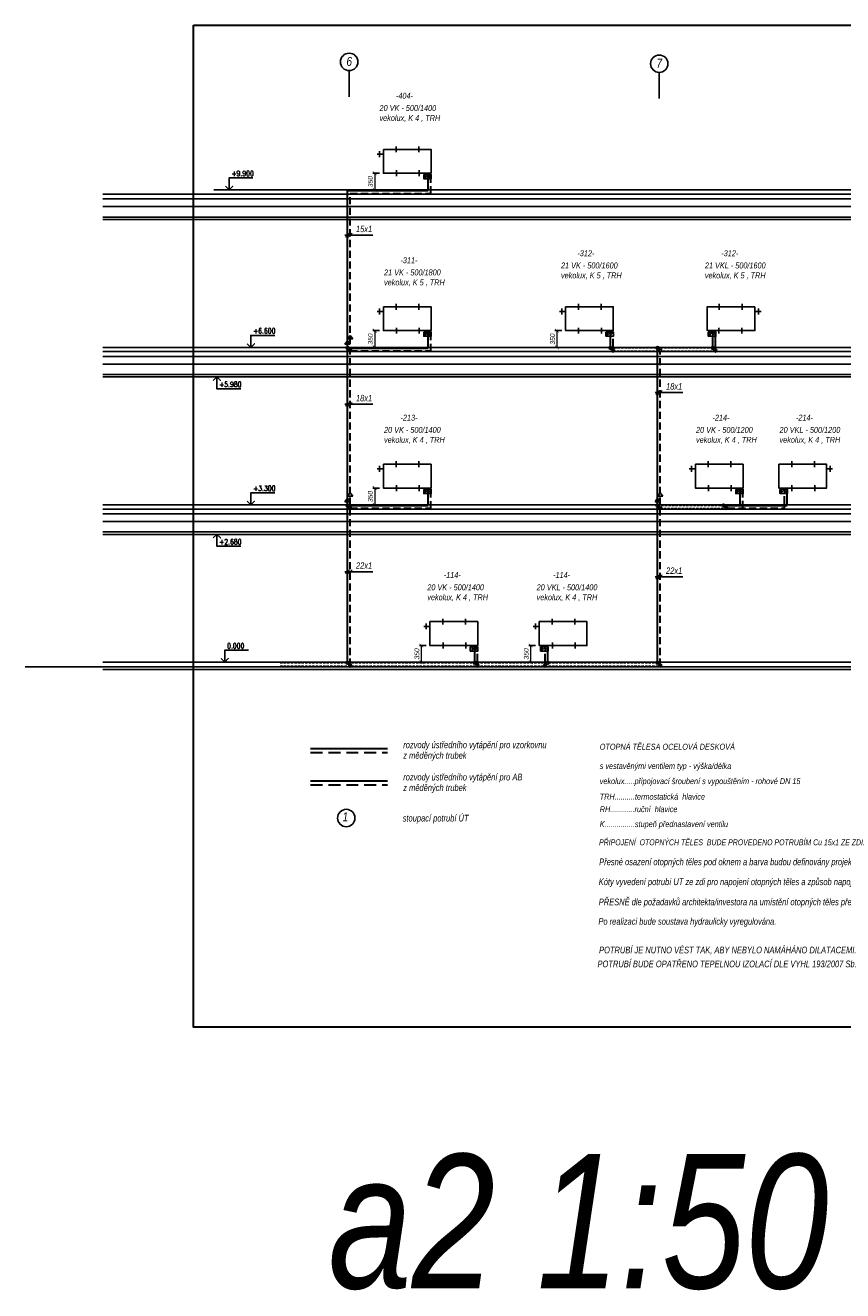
# Model space of a CAD drawing. Header units: millimetres. Extents: x 6435372 to 7248404, y 1559872 to 1886246.
# Tile 25 of 208: x 6709339 to 6726473, y 1559872 to 1586395. Entities that reach past the tile are written whole.
import ezdxf

# ---------------------------------------------------------------- set-up
doc = ezdxf.new("R2010")
doc.units = ezdxf.units.MM
doc.linetypes.add('DASH', pattern=[75, 50, -25])
doc.linetypes.add('DASHED', pattern=[0.75, 0.5, -0.25])
for name, color, linetype in [('matrice DPS', 122, 'Continuous'), ('UT-popis', 7, 'Continuous'), ('UT-schema', 7, 'Continuous'), ('UT_popis', 7, 'Continuous'), ('UT_tělesa-popis', 7, 'Continuous')]:
    doc.layers.add(name, color=color, linetype=linetype)
for name, color, linetype, lineweight in [('plyn_popis', 7, 'Continuous', 18), ('UT_potrubí', 10, 'Continuous', 30), ('UT_potrubí-vzrorkovna', 161, 'Continuous', 30)]:
    doc.layers.add(name, color=color, linetype=linetype, lineweight=lineweight)
doc.styles.add('INDRA', font='ariali.ttf')
doc.styles.get("Standard").update_dxf_attribs({"font": 'romans.shx'})
doc.linetypes.add('IZOLACE_TEPELNA_U', pattern='A,0.00254,-2.54,[216,CADKON.SHX,S=2.54,R=0,X=-2.54,Y=0],-15.24,[216,CADKON.SHX,S=2.54,R=180,X=2.54,Y=0],-2.54', length=20.32254)
doc.dimstyles.new('INDRA', dxfattribs={"dimscale": 40, "dimtxt": 2.5, "dimasz": 2, "dimexe": 1, "dimexo": 2, "dimgap": 1, "dimtad": 1, "dimdec": 0, "dimrnd": 5, "dimzin": 4, "dimdsep": 46, "dimtxsty": 'INDRA', "dimblk": 'ARCHTICK', "dimcen": 0, "dimclrd": 256, "dimclre": 256, "dimclrt": 256, "dimadec": 0, "dimazin": 0, "dimtfac": 1, "dimtdec": 0, "dimtix": 1, "dimtmove": 0, "dimatfit": 3, "dimfxl": 5, "dimfxlon": 1, "dimtzin": 0, "dimlwd": 0, "dimlwe": 25, "dimarcsym": 0})

# ---------------------------------------------------------------- blocks, each defined once
blk = doc.blocks.new('*U1163')
at = {"color": 0, "linetype": 'ByBlock', "lineweight": -2}
blk.add_lwpolyline([(-1.5, 1.5), (0, 0), (1.5, 1.5), (0, 0), (0, 5), (10, 5)], dxfattribs=at)
blk = doc.blocks.new('*U1160')
at = {"color": 0, "linetype": 'ByBlock', "lineweight": -2}
blk.add_lwpolyline([(-1.5, 1.5), (0, 0), (1.5, 1.5), (0, 0), (0, 5), (10, 5)], dxfattribs=at)
blk = doc.blocks.new('*U1156')
at = {"color": 0, "linetype": 'ByBlock', "lineweight": -2}
blk.add_lwpolyline([(-1.5, -1.5), (0, 0), (1.5, -1.5), (0, 0), (0, -5), (10, -5)], dxfattribs=at)
blk = doc.blocks.new('*U1157')
at = {"color": 0, "linetype": 'ByBlock', "lineweight": -2}
blk.add_lwpolyline([(-1.5, -1.5), (0, 0), (1.5, -1.5), (0, 0), (0, -5), (10, -5)], dxfattribs=at)
blk = doc.blocks.new('*U1162')
at = {"color": 0, "linetype": 'ByBlock', "lineweight": -2}
blk.add_lwpolyline([(-1.5, 1.5), (0, 0), (1.5, 1.5), (0, 0), (0, 5), (10, 5)], dxfattribs=at)
blk = doc.blocks.new('*U1161')
at = {"color": 0, "linetype": 'ByBlock', "lineweight": -2}
blk.add_lwpolyline([(-1.5, 1.5), (0, 0), (1.5, 1.5), (0, 0), (0, 5), (10, 5)], dxfattribs=at)
blk = doc.blocks.new('_ArchTick')
at = {"color": 0, "linetype": 'ByBlock', "const_width": 0.15}
blk.add_lwpolyline([(-0.5, -0.5), (0.5, 0.5)], dxfattribs=at)
blk = doc.blocks.new('*D1206')
at = {"layer": 'DEFPOINTS', "color": 0, "ltscale": 400, "transparency": 16777216}
for p in [(6716844, 1579995), (6716663, 1579645), (6716822, 1579645)]:
    blk.add_point(p, dxfattribs=at)
at = {"layer": 'UT-popis', "lineweight": 25, "ltscale": 400, "transparency": 16777216}
for p, q in [((6716764, 1579995), (6716623, 1579995)), ((6716742, 1579645), (6716623, 1579645))]:
    blk.add_line(p, q, dxfattribs=at)
at = {"layer": 'UT-popis', "lineweight": 0, "ltscale": 400, "transparency": 16777216}
blk.add_line((6716663, 1579995), (6716663, 1579645), dxfattribs=at)
at = {"layer": 'UT-popis', "lineweight": 0, "ltscale": 400, "transparency": 16777216, "xscale": 80, "yscale": 80, "zscale": 80}
for p, rotation in [((6716663, 1579995), 90), ((6716663, 1579645), 270)]:
    blk.add_blockref('_ArchTick', p, dxfattribs=dict(at, rotation=rotation))
at = {"layer": 'UT-popis', "ltscale": 400, "transparency": 16777216, "insert": (6716572, 1579820), "char_height": 100, "attachment_point": 5, "rotation": 90, "style": 'INDRA'}
blk.add_mtext('350', dxfattribs=at)
blk = doc.blocks.new('*D1207')
at = {"layer": 'DEFPOINTS', "color": 0, "ltscale": 400, "transparency": 16777216}
for p in [(6716844, 1583295), (6716663, 1582945), (6716822, 1582945)]:
    blk.add_point(p, dxfattribs=at)
at = {"layer": 'UT-popis', "lineweight": 25, "ltscale": 400, "transparency": 16777216}
for p, q in [((6716764, 1583295), (6716623, 1583295)), ((6716742, 1582945), (6716623, 1582945))]:
    blk.add_line(p, q, dxfattribs=at)
at = {"layer": 'UT-popis', "lineweight": 0, "ltscale": 400, "transparency": 16777216}
blk.add_line((6716663, 1583295), (6716663, 1582945), dxfattribs=at)
at = {"layer": 'UT-popis', "lineweight": 0, "ltscale": 400, "transparency": 16777216, "xscale": 80, "yscale": 80, "zscale": 80}
for p, rotation in [((6716663, 1583295), 90), ((6716663, 1582945), 270)]:
    blk.add_blockref('_ArchTick', p, dxfattribs=dict(at, rotation=rotation))
at = {"layer": 'UT-popis', "ltscale": 400, "transparency": 16777216, "insert": (6716572, 1583120), "char_height": 100, "attachment_point": 5, "rotation": 90, "style": 'INDRA'}
blk.add_mtext('350', dxfattribs=at)
blk = doc.blocks.new('*D1208')
at = {"layer": 'DEFPOINTS', "color": 0, "ltscale": 400, "transparency": 16777216}
for p in [(6716844, 1576695), (6716663, 1576345), (6716822, 1576345)]:
    blk.add_point(p, dxfattribs=at)
at = {"layer": 'UT-popis', "lineweight": 25, "ltscale": 400, "transparency": 16777216}
for p, q in [((6716764, 1576695), (6716623, 1576695)), ((6716742, 1576345), (6716623, 1576345))]:
    blk.add_line(p, q, dxfattribs=at)
at = {"layer": 'UT-popis', "lineweight": 0, "ltscale": 400, "transparency": 16777216}
blk.add_line((6716663, 1576695), (6716663, 1576345), dxfattribs=at)
at = {"layer": 'UT-popis', "lineweight": 0, "ltscale": 400, "transparency": 16777216, "xscale": 80, "yscale": 80, "zscale": 80}
for p, rotation in [((6716663, 1576695), 90), ((6716663, 1576345), 270)]:
    blk.add_blockref('_ArchTick', p, dxfattribs=dict(at, rotation=rotation))
at = {"layer": 'UT-popis', "ltscale": 400, "transparency": 16777216, "insert": (6716572, 1576520), "char_height": 100, "attachment_point": 5, "rotation": 90, "style": 'INDRA'}
blk.add_mtext('350', dxfattribs=at)
blk = doc.blocks.new('*D1209')
at = {"layer": 'DEFPOINTS', "color": 0, "ltscale": 400, "transparency": 16777216}
for p in [(6720663, 1579995), (6720482, 1579645), (6720641, 1579645)]:
    blk.add_point(p, dxfattribs=at)
at = {"layer": 'UT-popis', "lineweight": 25, "ltscale": 400, "transparency": 16777216}
for p, q in [((6720583, 1579995), (6720442, 1579995)), ((6720561, 1579645), (6720442, 1579645))]:
    blk.add_line(p, q, dxfattribs=at)
at = {"layer": 'UT-popis', "lineweight": 0, "ltscale": 400, "transparency": 16777216}
blk.add_line((6720482, 1579995), (6720482, 1579645), dxfattribs=at)
at = {"layer": 'UT-popis', "lineweight": 0, "ltscale": 400, "transparency": 16777216, "xscale": 80, "yscale": 80, "zscale": 80}
for p, rotation in [((6720482, 1579995), 90), ((6720482, 1579645), 270)]:
    blk.add_blockref('_ArchTick', p, dxfattribs=dict(at, rotation=rotation))
at = {"layer": 'UT-popis', "ltscale": 400, "transparency": 16777216, "insert": (6720391, 1579820), "char_height": 100, "attachment_point": 5, "rotation": 90, "style": 'INDRA'}
blk.add_mtext('350', dxfattribs=at)
blk = doc.blocks.new('*D1210')
at = {"layer": 'DEFPOINTS', "color": 0, "ltscale": 400, "transparency": 16777216}
for p in [(6717822, 1573395), (6717640, 1573045), (6717800, 1573045)]:
    blk.add_point(p, dxfattribs=at)
at = {"layer": 'UT-popis', "lineweight": 25, "ltscale": 400, "transparency": 16777216}
for p, q in [((6717742, 1573395), (6717600, 1573395)), ((6717720, 1573045), (6717600, 1573045))]:
    blk.add_line(p, q, dxfattribs=at)
at = {"layer": 'UT-popis', "lineweight": 0, "ltscale": 400, "transparency": 16777216}
blk.add_line((6717640, 1573395), (6717640, 1573045), dxfattribs=at)
at = {"layer": 'UT-popis', "lineweight": 0, "ltscale": 400, "transparency": 16777216, "xscale": 80, "yscale": 80, "zscale": 80}
for p, rotation in [((6717640, 1573395), 90), ((6717640, 1573045), 270)]:
    blk.add_blockref('_ArchTick', p, dxfattribs=dict(at, rotation=rotation))
at = {"layer": 'UT-popis', "ltscale": 400, "transparency": 16777216, "insert": (6717549, 1573220), "char_height": 100, "attachment_point": 5, "rotation": 90, "style": 'INDRA'}
blk.add_mtext('350', dxfattribs=at)
blk = doc.blocks.new('*D1211')
at = {"layer": 'DEFPOINTS', "color": 0, "ltscale": 400, "transparency": 16777216}
for p in [(6720113, 1573395), (6719932, 1573045), (6720091, 1573045)]:
    blk.add_point(p, dxfattribs=at)
at = {"layer": 'UT-popis', "lineweight": 25, "ltscale": 400, "transparency": 16777216}
for p, q in [((6720033, 1573395), (6719892, 1573395)), ((6720011, 1573045), (6719892, 1573045))]:
    blk.add_line(p, q, dxfattribs=at)
at = {"layer": 'UT-popis', "lineweight": 0, "ltscale": 400, "transparency": 16777216}
blk.add_line((6719932, 1573395), (6719932, 1573045), dxfattribs=at)
at = {"layer": 'UT-popis', "lineweight": 0, "ltscale": 400, "transparency": 16777216, "xscale": 80, "yscale": 80, "zscale": 80}
for p, rotation in [((6719932, 1573395), 90), ((6719932, 1573045), 270)]:
    blk.add_blockref('_ArchTick', p, dxfattribs=dict(at, rotation=rotation))
at = {"layer": 'UT-popis', "ltscale": 400, "transparency": 16777216, "insert": (6719841, 1573220), "char_height": 100, "attachment_point": 5, "rotation": 90, "style": 'INDRA'}
blk.add_mtext('350', dxfattribs=at)

msp = doc.modelspace()

# ---------------------------------------------------------------- linework, layer by layer
at = {"layer": 'matrice DPS'}
for p, q in [((6713289.2, 1582945.4), (6742565.1, 1582945.4)), ((6713389.2, 1582945.4), (6714239.2, 1582945.4)), ((6710962.7, 1582855.4), (6742565.1, 1582855.4)), ((6710962.7, 1582755.4), (6742565.1, 1582755.4)), ((6710962.7, 1582595.4), (6742565.1, 1582595.4)), ((6710962.7, 1582375.4), (6742565.1, 1582375.4)), ((6710962.7, 1582325.4), (6742565.1, 1582325.4)), ((6710962.7, 1579645.4), (6742565.1, 1579645.4)), ((6710962.7, 1579555.4), (6742565.1, 1579555.4)), ((6710962.7, 1579455.4), (6742565.1, 1579455.4)), ((6710962.7, 1579295.4), (6742565.1, 1579295.4)), ((6710962.7, 1579075.4), (6742565.1, 1579075.4)), ((6710962.7, 1579025.4), (6742565.1, 1579025.4)), ((6710962.7, 1576345.4), (6742565.1, 1576345.4)), ((6714316.4, 1576345.4), (6713816.4, 1576345.4)), ((6710962.7, 1576255.4), (6742565.1, 1576255.4)), ((6710962.7, 1576155.4), (6742565.1, 1576155.4)), ((6710962.7, 1575995.4), (6742565.1, 1575995.4)), ((6710962.7, 1575775.4), (6742565.1, 1575775.4)), ((6710962.7, 1575725.4), (6742565.1, 1575725.4)), ((6713604.2, 1575725.4), (6713104.2, 1575725.4)), ((6742565.1, 1573045.4), (6710962.7, 1573045.4))]:
    msp.add_line(p, q, dxfattribs=at)
at = {"layer": 'matrice DPS', "ltscale": 0.1}
msp.add_line((6709339.3, 1572945.4), (6742565.1, 1572945.4), dxfattribs=at)
at = {"layer": 'matrice DPS', "linetype": 'IZOLACE_TEPELNA_U', "ltscale": 0.492126}
msp.add_lwpolyline([(6710962.7, 1572895.4), (6742565.1, 1572895.4)], dxfattribs=at)
at = {"layer": 'UT-popis', "ltscale": 400}
for p, q in [((6716039.5, 1581997.7), (6716625.7, 1581997.7)), ((6716054.5, 1581957.9), (6716134, 1582037.5)), ((6716110.7, 1581957.9), (6716190.3, 1582037.5)), ((6716038.9, 1579710.2), (6716094.2, 1579783.6)), ((6716149.6, 1579710.2), (6716094.2, 1579783.6)), ((6716095.2, 1579822.7), (6716150.5, 1579896.1)), ((6716095.2, 1579822.7), (6716150.5, 1579822.7)), ((6716205.8, 1579822.7), (6716150.5, 1579896.1)), ((6716205.8, 1579822.7), (6716150.5, 1579822.7)), ((6716038.9, 1579710.2), (6716094.2, 1579710.2)), ((6716149.6, 1579710.2), (6716094.2, 1579710.2)), ((6722539.3, 1578697.7), (6723125.5, 1578697.7)), ((6722554.2, 1578657.9), (6722633.8, 1578737.5)), ((6722610.5, 1578657.9), (6722690.1, 1578737.5)), ((6716039.5, 1578452.1), (6716625.7, 1578452.1)), ((6716054.5, 1578412.3), (6716134, 1578491.9)), ((6716110.7, 1578412.3), (6716190.3, 1578491.9)), ((6716095.2, 1576522.7), (6716150.5, 1576596.1)), ((6716205.8, 1576522.7), (6716150.5, 1576596.1)), ((6722594.9, 1576522.7), (6722650.3, 1576596.1)), ((6722705.6, 1576522.7), (6722650.3, 1576596.1)), ((6716038.9, 1576410.2), (6716094.2, 1576483.6)), ((6716038.9, 1576410.2), (6716094.2, 1576410.2)), ((6716149.6, 1576410.2), (6716094.2, 1576483.6)), ((6716149.6, 1576410.2), (6716094.2, 1576410.2)), ((6716095.2, 1576522.7), (6716150.5, 1576522.7)), ((6716205.8, 1576522.7), (6716150.5, 1576522.7)), ((6722538.7, 1576410.2), (6722594, 1576483.6)), ((6722538.7, 1576410.2), (6722594, 1576410.2)), ((6722649.4, 1576410.2), (6722594, 1576483.6)), ((6722649.4, 1576410.2), (6722594, 1576410.2)), ((6722594.9, 1576522.7), (6722650.3, 1576522.7)), ((6722705.6, 1576522.7), (6722650.3, 1576522.7)), ((6716039.5, 1574942.5), (6716625.7, 1574942.5)), ((6716054.5, 1574902.8), (6716134, 1574982.3)), ((6716110.7, 1574902.8), (6716190.3, 1574982.3)), ((6722539.3, 1574835.9), (6723125.5, 1574835.9)), ((6722554.2, 1574796.1), (6722633.8, 1574875.7)), ((6722610.5, 1574796.1), (6722690.1, 1574875.7))]:
    msp.add_line(p, q, dxfattribs=at)
for centre in [(6716127.6, 1585629.2), (6722627.4, 1585590.2), (6716067, 1569779.4)]:
    msp.add_circle(centre, 182.3, dxfattribs=at)
at = {"layer": 'UT-schema', "ltscale": 200}
for p, q in [((6716844.2, 1583697), (6716716.5, 1583697)), ((6716766.2, 1583634.9), (6716766.2, 1583759)), ((6717112.7, 1583733.4), (6717112.7, 1583857.4)), ((6717590.6, 1583733.4), (6717590.6, 1583857.4)), ((6717119.5, 1583357.4), (6717119.5, 1583233.4)), ((6717597.3, 1583357.4), (6717597.3, 1583233.4)), ((6717725.3, 1583295.4), (6717725.3, 1583201.2)), ((6717725.3, 1583201.2), (6717785.4, 1583261.3)), ((6717788.9, 1583295.4), (6717788.9, 1583201.2)), ((6717788.9, 1583201.2), (6717841.6, 1583254)), ((6717112.7, 1580433.4), (6717112.7, 1580557.4)), ((6717590.6, 1580433.4), (6717590.6, 1580557.4)), ((6720931.6, 1580433.4), (6720931.6, 1580557.4)), ((6721409.4, 1580433.4), (6721409.4, 1580557.4)), ((6723886.7, 1580433.4), (6723886.7, 1580557.4)), ((6724364.5, 1580433.4), (6724364.5, 1580557.4)), ((6716844.2, 1580397), (6716716.5, 1580397)), ((6716766.2, 1580334.9), (6716766.2, 1580459)), ((6720663.1, 1580397), (6720535.4, 1580397)), ((6720585, 1580334.9), (6720585, 1580459)), ((6724633.1, 1580397), (6724760.8, 1580397)), ((6724711.1, 1580334.9), (6724711.1, 1580459)), ((6717119.5, 1580057.4), (6717119.5, 1579933.4)), ((6717597.3, 1580057.4), (6717597.3, 1579933.4)), ((6717725.3, 1579995.4), (6717725.3, 1579901.2)), ((6717788.9, 1579995.4), (6717788.9, 1579901.2)), ((6720938.4, 1580057.4), (6720938.4, 1579933.4)), ((6721416.2, 1580057.4), (6721416.2, 1579933.4)), ((6721544.2, 1579995.4), (6721544.2, 1579901.2)), ((6721607.8, 1579995.4), (6721607.8, 1579901.2)), ((6723690.7, 1579995.4), (6723690.7, 1579901.2)), ((6723754.3, 1579995.4), (6723754.3, 1579901.2)), ((6723879.9, 1580057.4), (6723879.9, 1579933.4)), ((6724357.8, 1580057.4), (6724357.8, 1579933.4)), ((6717725.3, 1579901.2), (6717785.4, 1579961.3)), ((6717788.9, 1579901.2), (6717841.6, 1579954)), ((6721544.2, 1579901.2), (6721604.3, 1579961.3)), ((6721607.8, 1579901.2), (6721660.5, 1579954)), ((6723690.7, 1579901.2), (6723750.7, 1579961.3)), ((6723754.3, 1579901.2), (6723807, 1579954)), ((6716844.2, 1577097), (6716716.5, 1577097)), ((6716766.2, 1577034.9), (6716766.2, 1577159)), ((6717112.7, 1577133.4), (6717112.7, 1577257.4)), ((6717590.6, 1577133.4), (6717590.6, 1577257.4)), ((6723384.4, 1577097), (6723256.8, 1577097)), ((6723306.4, 1577034.9), (6723306.4, 1577159)), ((6723653, 1577133.4), (6723653, 1577257.4)), ((6724130.8, 1577133.4), (6724130.8, 1577257.4)), ((6725403.4, 1577133.4), (6725403.4, 1577257.4)), ((6725881.2, 1577133.4), (6725881.2, 1577257.4)), ((6726134.8, 1577097), (6726262.5, 1577097)), ((6726212.9, 1577034.9), (6726212.9, 1577159)), ((6717119.5, 1576757.4), (6717119.5, 1576633.4)), ((6717597.3, 1576757.4), (6717597.3, 1576633.4)), ((6717725.3, 1576695.4), (6717725.3, 1576601.2)), ((6717725.3, 1576601.2), (6717785.4, 1576661.3)), ((6717788.9, 1576695.4), (6717788.9, 1576601.2)), ((6717788.9, 1576601.2), (6717841.6, 1576654)), ((6723659.7, 1576757.4), (6723659.7, 1576633.4)), ((6724137.6, 1576757.4), (6724137.6, 1576633.4)), ((6724265.6, 1576695.4), (6724265.6, 1576601.2)), ((6724265.6, 1576601.2), (6724325.7, 1576661.3)), ((6724329.2, 1576695.4), (6724329.2, 1576601.2)), ((6724329.2, 1576601.2), (6724381.9, 1576654)), ((6725192.4, 1576695.4), (6725192.4, 1576601.2)), ((6725192.4, 1576601.2), (6725252.5, 1576661.3)), ((6725256, 1576695.4), (6725256, 1576601.2)), ((6725256, 1576601.2), (6725308.7, 1576654)), ((6725410.1, 1576757.4), (6725410.1, 1576633.4)), ((6725888, 1576757.4), (6725888, 1576633.4)), ((6718090.2, 1573833.4), (6718090.2, 1573957.4)), ((6718568.1, 1573833.4), (6718568.1, 1573957.4)), ((6720381.7, 1573833.4), (6720381.7, 1573957.4)), ((6720859.5, 1573833.4), (6720859.5, 1573957.4)), ((6717821.7, 1573797), (6717694, 1573797)), ((6717743.7, 1573734.9), (6717743.7, 1573859)), ((6720113.1, 1573797), (6719985.4, 1573797)), ((6720035.1, 1573734.9), (6720035.1, 1573859)), ((6718097, 1573457.4), (6718097, 1573333.4)), ((6718574.8, 1573457.4), (6718574.8, 1573333.4)), ((6718702.8, 1573395.4), (6718702.8, 1573301.2)), ((6718702.8, 1573301.2), (6718762.9, 1573361.3)), ((6718766.4, 1573395.4), (6718766.4, 1573301.2)), ((6718766.4, 1573301.2), (6718819.1, 1573354)), ((6720175.2, 1573395.4), (6720175.2, 1573301.2)), ((6720175.2, 1573301.2), (6720235.2, 1573361.3)), ((6720238.8, 1573395.4), (6720238.8, 1573301.2)), ((6720238.8, 1573301.2), (6720291.5, 1573354)), ((6720388.4, 1573457.4), (6720388.4, 1573333.4)), ((6720866.3, 1573457.4), (6720866.3, 1573333.4))]:
    msp.add_line(p, q, dxfattribs=at)
for points in [[(6717689.8, 1583266.6), (6717848.9, 1583266.6), (6717848.9, 1583178.3), (6717689.8, 1583178.3)], [(6717689.8, 1579966.6), (6717848.9, 1579966.6), (6717848.9, 1579878.3), (6717689.8, 1579878.3)], [(6721508.7, 1579966.6), (6721667.7, 1579966.6), (6721667.7, 1579878.3), (6721508.7, 1579878.3)], [(6723655.2, 1579966.6), (6723814.2, 1579966.6), (6723814.2, 1579878.3), (6723655.2, 1579878.3)], [(6717689.8, 1576666.6), (6717848.9, 1576666.6), (6717848.9, 1576578.3), (6717689.8, 1576578.3)], [(6724230.1, 1576666.6), (6724389.1, 1576666.6), (6724389.1, 1576578.3), (6724230.1, 1576578.3)], [(6725156.9, 1576666.6), (6725316, 1576666.6), (6725316, 1576578.3), (6725156.9, 1576578.3)], [(6718667.4, 1573366.6), (6718826.4, 1573366.6), (6718826.4, 1573278.3), (6718667.4, 1573278.3)], [(6720139.7, 1573366.6), (6720298.7, 1573366.6), (6720298.7, 1573278.3), (6720139.7, 1573278.3)]]:
    msp.add_lwpolyline(points, close=True, dxfattribs=at)
at = {"layer": 'UT_popis', "ltscale": 400}
for p, q in [((6716127.6, 1585447), (6716127.6, 1584898.2)), ((6722627.4, 1585408), (6722627.4, 1584859.2))]:
    msp.add_line(p, q, dxfattribs=at)
for points in [[(6716844.2, 1583795.4), (6717844.2, 1583795.4), (6717844.2, 1583295.4), (6716844.2, 1583295.4)], [(6716844.2, 1580495.4), (6717844.2, 1580495.4), (6717844.2, 1579995.4), (6716844.2, 1579995.4)], [(6720663.1, 1580495.4), (6721663.1, 1580495.4), (6721663.1, 1579995.4), (6720663.1, 1579995.4)], [(6724633.1, 1580495.4), (6723633.1, 1580495.4), (6723633.1, 1579995.4), (6724633.1, 1579995.4)], [(6716844.2, 1577195.4), (6717844.2, 1577195.4), (6717844.2, 1576695.4), (6716844.2, 1576695.4)], [(6723384.4, 1577195.4), (6724384.4, 1577195.4), (6724384.4, 1576695.4), (6723384.4, 1576695.4)], [(6725134.8, 1577195.4), (6726134.8, 1577195.4), (6726134.8, 1576695.4), (6725134.8, 1576695.4)], [(6717821.7, 1573895.4), (6718821.7, 1573895.4), (6718821.7, 1573395.4), (6717821.7, 1573395.4)], [(6720113.1, 1573895.4), (6721113.1, 1573895.4), (6721113.1, 1573395.4), (6720113.1, 1573395.4)]]:
    msp.add_lwpolyline(points, close=True, dxfattribs=at)
at = {"layer": 'UT_popis', "linetype": 'Continuous', "ltscale": 400}
for centre in [(6716094.2, 1579632.3), (6716150.5, 1579576), (6721604.3, 1579632.3), (6721660.5, 1579576), (6722594, 1579632.3), (6722650.3, 1579576), (6723750.7, 1579632.3), (6723807, 1579576), (6716094.2, 1576332.3), (6716150.5, 1576276), (6722594, 1576332.3), (6722650.3, 1576276), (6723976.5, 1576332.3), (6724032.8, 1576276), (6716094.2, 1573030.5), (6716150.5, 1572974.2), (6718762.9, 1573030.5), (6718819.1, 1572974.2), (6720235.2, 1572974.2), (6720291.5, 1573030.5), (6722594, 1573030.5), (6722650.3, 1572974.2)]:
    msp.add_circle(centre, 29.2, dxfattribs=at)
at = {"layer": 'UT_potrubí'}
for p, q in [((6717785.4, 1582930.5), (6717785.4, 1583261.3)), ((6716094.2, 1573030.5), (6716094.2, 1582930.5)), ((6716094.2, 1582930.5), (6717785.4, 1582930.5)), ((6717785.4, 1579630.5), (6717785.4, 1579961.3)), ((6721604.3, 1579632.3), (6721604.3, 1579961.3)), ((6723807, 1579572.7), (6723807, 1579954)), ((6716094.2, 1579630.5), (6717785.4, 1579630.5)), ((6722594, 1573030.5), (6722594, 1579632.3)), ((6717785.4, 1576330.5), (6717785.4, 1576661.3)), ((6724325.7, 1576332.3), (6724325.7, 1576661.3)), ((6725308.7, 1576332.3), (6725308.7, 1576654)), ((6716094.2, 1576330.5), (6717785.4, 1576330.5)), ((6724005.7, 1576332.3), (6725308.7, 1576332.3)), ((6718762.9, 1573030.5), (6718762.9, 1573361.3)), ((6720291.5, 1573030.5), (6720291.5, 1573354)), ((6715319.8, 1570561.7), (6716932.9, 1570561.7))]:
    msp.add_line(p, q, dxfattribs=at)
at = {"layer": 'UT_potrubí', "linetype": 'DASH', "ltscale": 3}
for p, q in [((6717841.6, 1582870.9), (6717841.6, 1583254)), ((6716150.5, 1572970.9), (6716150.5, 1582870.9)), ((6716150.5, 1582870.9), (6717841.6, 1582870.9)), ((6717841.6, 1579570.9), (6717841.6, 1579954)), ((6716150.5, 1579570.9), (6717841.6, 1579570.9)), ((6722650.3, 1572970.9), (6722650.3, 1579572.7)), ((6717841.6, 1576270.9), (6717841.6, 1576654)), ((6724381.9, 1576276), (6724381.9, 1576654)), ((6716150.5, 1576270.9), (6717841.6, 1576270.9)), ((6724062, 1576276), (6725252.5, 1576276))]:
    msp.add_line(p, q, dxfattribs=at)
at = {"layer": 'UT_potrubí', "linetype": 'DASH', "ltscale": 5}
for p, q in [((6721660.5, 1579572.7), (6721660.5, 1579954)), ((6723750.7, 1579632.3), (6723750.7, 1579961.3)), ((6725252.5, 1576276), (6725252.5, 1576661.3)), ((6718819.1, 1572970.9), (6718819.1, 1573354)), ((6720235.2, 1572970.9), (6720235.2, 1573361.3)), ((6715319.8, 1570477.3), (6716932.9, 1570477.3))]:
    msp.add_line(p, q, dxfattribs=at)
at = {"layer": 'UT_potrubí', "linetype": 'DASHED', "lineweight": 13, "ltscale": 100}
for p, q in [((6721604.3, 1579632.3), (6723750.7, 1579632.3)), ((6721660.5, 1579572.7), (6723807, 1579572.7)), ((6722594, 1576332.3), (6724005.7, 1576332.3)), ((6722650.3, 1576272.7), (6724061.8, 1576272.7)), ((6714679.4, 1573030.5), (6722650.3, 1573030.5)), ((6714679.4, 1572970.9), (6722650.3, 1572970.9))]:
    msp.add_line(p, q, dxfattribs=at)
at = {"layer": 'UT_potrubí', "ltscale": 400}
msp.add_lwpolyline([(6712865.1, 1586395.2), (6742565.1, 1586395.2), (6742565.1, 1565395.2), (6712865.1, 1565395.2)], close=True, dxfattribs=at)
at = {"layer": 'UT_potrubí-vzrorkovna'}
msp.add_line((6715319.8, 1571237.8), (6716932.9, 1571237.8), dxfattribs=at)
at = {"layer": 'UT_potrubí-vzrorkovna', "linetype": 'DASH', "ltscale": 5}
msp.add_line((6715319.8, 1571153.5), (6716932.9, 1571153.5), dxfattribs=at)

# ---------------------------------------------------------------- block references
at = {"layer": 'matrice DPS'}
ref = msp.add_blockref('*U1160', (6713611.4, 1582945.4), dxfattribs=dict(at, xscale=50, yscale=50, zscale=50))
ref.add_attrib('Výška', '+9.900', (6713661.4, 1583235.4), dxfattribs={"layer": '0', "color": 0, "linetype": 'ByBlock', "lineweight": -2, "height": 110, "width": 0.7})
ref = msp.add_blockref('*U1161', (6714066.4, 1579645.4), dxfattribs=dict(at, xscale=50, yscale=50, zscale=50))
ref.add_attrib('Výška', '+6.600', (6714116.4, 1579935.4), dxfattribs={"layer": '0', "color": 0, "linetype": 'ByBlock', "lineweight": -2, "height": 110, "width": 0.7})
ref = msp.add_blockref('*U1157', (6713354.2, 1579025.4), dxfattribs=dict(at, xscale=50, yscale=50, zscale=50))
ref.add_attrib('Výška', '+5.980', (6713404.2, 1578815.4), dxfattribs={"layer": '0', "color": 0, "linetype": 'ByBlock', "lineweight": -2, "height": 110, "width": 0.7})
ref = msp.add_blockref('*U1162', (6714066.4, 1576345.4), dxfattribs=dict(at, xscale=50, yscale=50, zscale=50))
ref.add_attrib('Výška', '+3.300', (6714116.4, 1576635.4), dxfattribs={"layer": '0', "color": 0, "linetype": 'ByBlock', "lineweight": -2, "height": 110, "width": 0.7})
ref = msp.add_blockref('*U1156', (6713354.2, 1575725.4), dxfattribs=dict(at, xscale=50, yscale=50, zscale=50))
ref.add_attrib('Výška', '+2.680', (6713404.2, 1575515.4), dxfattribs={"layer": '0', "color": 0, "linetype": 'ByBlock', "lineweight": -2, "height": 110, "width": 0.7})
ref = msp.add_blockref('*U1163', (6713519.2, 1573045.4), dxfattribs=dict(at, xscale=50, yscale=50, zscale=50))
ref.add_attrib('Výška', '0.000', (6713569.2, 1573335.4), dxfattribs={"layer": '0', "color": 0, "linetype": 'ByBlock', "lineweight": -2, "height": 110, "width": 0.7})

# ---------------------------------------------------------------- texts
at = {"layer": 'plyn_popis', "linetype": 'Continuous', "style": 'INDRA', "width": 0.8}
for s, height, p in [('-404-', 125, (6717108.4, 1584855.2)), ('-312-', 125, (6720912.2, 1581555.2)), ('-312-', 125, (6723928.4, 1581555.2)), ('-311-', 125, (6717203, 1581408.9)), ('-213-', 125, (6717203, 1578108.9)), ('-214-', 125, (6723743.2, 1578108.9)), ('-214-', 125, (6725493.6, 1578108.9)), ('-114-', 125, (6718110.1, 1574808.9)), ('-114-', 125, (6720401.6, 1574808.9)), ('a2 1:50', 2812.5, (6715691.8, 1559922))]:
    msp.add_text(s, height=height, dxfattribs=at).set_placement(p)
at = {"layer": 'UT-popis', "ltscale": 400, "style": 'INDRA', "width": 0.8}
for s, p in [('15x1', (6716270.2, 1582059.5)), ('18x1', (6722770, 1578759.5)), ('18x1', (6716270.2, 1578513.9)), ('22x1', (6716270.2, 1575004.3)), ('22x1', (6722770, 1574897.7))]:
    msp.add_text(s, height=135, dxfattribs=at).set_placement(p)
at = {"layer": 'UT_popis', "linetype": 'Continuous', "style": 'INDRA', "width": 0.8}
for s, height, p in [('6', 187.5, (6716070.5, 1585545.2)), ('7', 187.5, (6722570.3, 1585506.3)), ('OTOPNÁ TĚLESA OCELOVÁ DESKOVÁ', 125, (6721380.5, 1571211.1)), ('s vestavěnými ventilem typ - výška/délka', 125, (6721380.5, 1570807.7)), ('vekolux.....připojovací šroubení s vypouštěním - rohové DN 15', 125, (6721380.5, 1570490.4)), ('TRH..........termostatická  hlavice', 125, (6721380.5, 1570165.2)), ('RH............ruční  hlavice', 125, (6721380.5, 1569902.4)), ('1', 187.5, (6715990.1, 1569712.5)), ('K...............stupeň přednastavení ventilu', 125, (6721380.5, 1569589.3)), ('PŘIPOJENÍ  OTOPNÝCH TĚLES  BUDE PROVEDENO POTRUBÍM Cu 15x1 ZE ZDI.', 123.75, (6721365.7, 1569209))]:
    msp.add_text(s, height=height, dxfattribs=at).set_placement(p)
at = {"layer": 'UT_popis', "ltscale": 400, "style": 'INDRA', "width": 0.8}
for s, p in [('vekolux, K 4 , TRH', (6716764.3, 1584390.3)), ('20 VK - 500/1400', (6716764.3, 1584598.7)), ('21 VK - 500/1600', (6720568.2, 1581298.7)), ('21 VKL - 500/1600', (6723584.4, 1581298.7)), ('vekolux, K 5 , TRH', (6716858.9, 1580944.1)), ('21 VK - 500/1800', (6716858.9, 1581152.5)), ('vekolux, K 5 , TRH', (6720568.2, 1581090.3)), ('vekolux, K 5 , TRH', (6723584.4, 1581090.3)), ('20 VK - 500/1400', (6716858.9, 1577852.5)), ('20 VK - 500/1200', (6723399.2, 1577852.5)), ('20 VKL - 500/1200', (6725149.6, 1577852.5)), ('vekolux, K 4 , TRH', (6716858.9, 1577644.1)), ('vekolux, K 4 , TRH', (6723399.2, 1577644.1)), ('vekolux, K 4 , TRH', (6725149.6, 1577644.1)), ('20 VK - 500/1400', (6717766.1, 1574552.5)), ('20 VKL - 500/1400', (6720057.6, 1574552.5)), ('vekolux, K 4 , TRH', (6717766.1, 1574344.1)), ('vekolux, K 4 , TRH', (6720057.6, 1574344.1))]:
    msp.add_text(s, height=125, dxfattribs=at).set_placement(p)
at = {"layer": 'UT_tělesa-popis', "ltscale": 400, "style": 'INDRA', "width": 0.8}
for s, p in [('rozvody ústředního vytápění pro vzorkovnu', (6717261.1, 1571243.5)), ('z měděných trubek ', (6717261.1, 1571021.8)), ('rozvody ústředního vytápění pro AB', (6717261.1, 1570567.3)), ('z měděných trubek ', (6717261.1, 1570345.7)), ('Přesné osazení otopných těles pod oknem a barva budou definovány projektem interiéru/ investorem.', (6721369.3, 1568790.8)), ('Kóty vyvedení potrubí UT ze zdi pro napojení otopných těles a způsob napojení bude stanoven', (6721360.1, 1568372.9)), ('PŘESNĚ dle požadavků architekta/investora na umístění otopných těles před realizací.', (6721360.1, 1567950.2)), ('Po realizaci bude soustava hydraulicky vyregulována.', (6721352.4, 1567542.5)), ('POTRUBÍ JE NUTNO VÉST TAK, ABY NEBYLO NAMÁHÁNO DILATACEMI.', (6721366.1, 1566943)), ('POTRUBÍ BUDE OPATŘENO TEPELNOU IZOLACÍ DLE VYHL 193/2007 Sb.', (6721334, 1566651.3))]:
    msp.add_text(s, height=140.625, dxfattribs=at).set_placement(p)
at = {"layer": 'UT_tělesa-popis', "linetype": 'Continuous', "style": 'INDRA', "width": 0.8}
msp.add_text('stoupací potrubí ÚT ', height=140.625, dxfattribs=at).set_placement((6717250.2, 1569706.8))

# ---------------------------------------------------------------- dimensions: what is measured, and where the dimension line sits
at = {"layer": 'UT-popis', "ltscale": 400}
for base, p1, p2, picture, middle in [((6716662.8, 1582945.4), (6716844.2, 1583295.4), (6716822.2, 1582945.4), '*D1207', (6716571.8, 1583120.4)), ((6716662.8, 1579645.4), (6716844.2, 1579995.4), (6716822.2, 1579645.4), '*D1206', (6716571.8, 1579820.4)), ((6720481.7, 1579645.4), (6720663.1, 1579995.4), (6720641.1, 1579645.4), '*D1209', (6720390.6, 1579820.4)), ((6716662.8, 1576345.4), (6716844.2, 1576695.4), (6716822.2, 1576345.4), '*D1208', (6716571.8, 1576520.4)), ((6717640.3, 1573045.4), (6717821.7, 1573395.4), (6717799.7, 1573045.4), '*D1210', (6717549.3, 1573220.4)), ((6719931.7, 1573045.4), (6720113.1, 1573395.4), (6720091.1, 1573045.4), '*D1211', (6719840.7, 1573220.4))]:
    dim = msp.add_linear_dim(base=base, p1=p1, p2=p2, angle=90, dimstyle='INDRA', dxfattribs=at)
    dim.commit()
    dim.dimension.update_dxf_attribs({"geometry": picture, "text_midpoint": middle})

doc.saveas('drawing.dxf')
